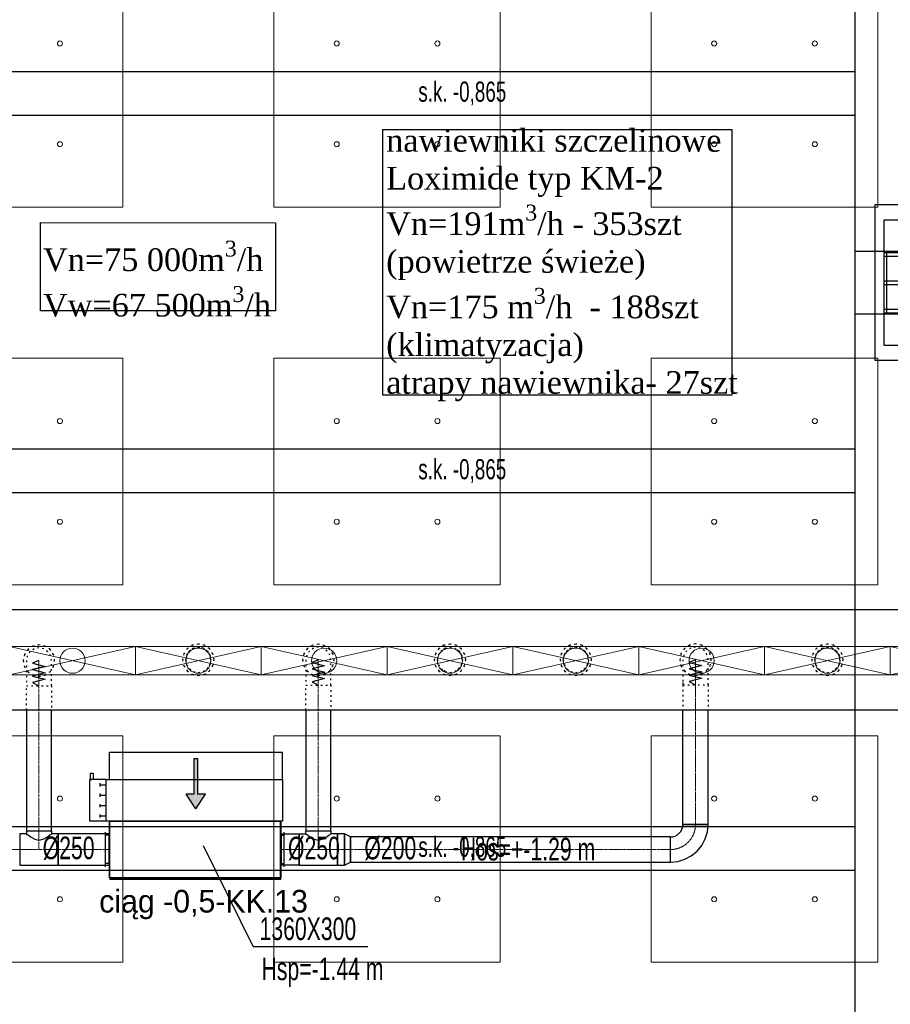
# Model space of a CAD drawing. Header units: centimetres. Extents: x -228435 to 46820, y -89367 to 152985.
# Tile 62 of 252: x -29960 to -23040, y 23266 to 31089. Entities that reach past the tile are written whole.
import ezdxf

# ---------------------------------------------------------------- set-up
doc = ezdxf.new("R2010")
doc.units = ezdxf.units.CM
doc.header["$LTSCALE"] = 50
doc.header["$PDMODE"] = 35
doc.header["$PDSIZE"] = 0.1
for name, pattern in [('CADVENT_CENTERLINE', [9.9, 7.4, -1, 0.5, -1]), ('CADVENT_HIDDEN', [0.8, 0.25, -0.55]), ('Kondygnacja  -0_5$0$HIDDEN', [9.525, 6.35, -3.175]), ('Kondygnacja  -0_5$0$HIDDEN2', [4.7625, 3.175, -1.5875]), ('Osie rzutów$0$DASHDOT2', [12.7, 6.35, -3.175, 0, -3.175])]:
    doc.linetypes.add(name, pattern=pattern)
doc.layers.get('0').update_dxf_attribs({"color": 8})
doc.layers.get('DEFPOINTS').update_dxf_attribs({"color": 8})
for name, color, linetype in [('01-103-Went PP_poziom-0_5$0$L_Nawiew', 3, 'Continuous'), ('bgde-nawiewEXP', 1, 'Continuous'), ('bgde-nawiewHIDDEN', 1, 'Continuous'), ('bgde-tekst', 7, 'Continuous'), ('bgde-wywiewSOL', 5, 'Continuous'), ('bgde_AJ_opis', 7, 'Continuous'), ('Kondygnacja  -0_5$0$ARCH_KONSTR_POWYŻEJ RZUTU', 8, 'Kondygnacja  -0_5$0$HIDDEN'), ('Kondygnacja  -0_5$0$ARCH_KONSTR_POWYŻEJ RZUTU_IST', 8, 'Kondygnacja  -0_5$0$HIDDEN2'), ('Kondygnacja  -0_5$0$ARCH_KONSTRUKCJA_NIEWIDOCZNA', 8, 'Continuous'), ('Kondygnacja  -0_5$0$ARCH_OKŁADZINA', 8, 'Continuous'), ('Kondygnacja  -0_5$0$ARCH_SŁUPY', 8, 'Continuous'), ('Osie rzutów$0$ARCH_INFO_OSIE_IST', 8, 'Osie rzutów$0$DASHDOT2'), ('Osie rzutów$0$ARCH_INFO_OSIE_OPISY_IST', 8, 'Continuous')]:
    doc.layers.add(name, color=color, linetype=linetype)
for name, color, linetype, lineweight in [('bgde-nawiewCEN', 7, 'Continuous', 13), ('bgde_AJ_specyfikacja', 2, 'Continuous', 30), ('bgde_nawiewnik', 11, 'Continuous', 5), ('Kondygnacja  -0_5$0$ARCH_INFO_WYMIARY', 8, 'Continuous', 9), ('SU Lampy kwadratowe  -05$0$ARCH_SUFITY_PODWIESZANE', 8, 'Continuous', 9)]:
    doc.layers.add(name, color=color, linetype=linetype, lineweight=lineweight)
doc.styles.add('Kondygnacja  -0_5$0$BIKTS', font='bikromsw.shx', dxfattribs={"width": 0.8})
doc.styles.add('Kondygnacja  -0_5$0$Romans', font='Romans.shx', dxfattribs={"width": 0.7})
doc.dimstyles.new('Kondygnacja  -0_5$0$Wymiary 1-100', dxfattribs={"dimtxt": 12, "dimasz": 10, "dimexe": 5, "dimexo": 0, "dimgap": 4, "dimtad": 1, "dimrnd": 0.5, "dimzin": 12, "dimdsep": 46, "dimtxsty": 'Kondygnacja  -0_5$0$Romans', "dimblk": 'Kondygnacja  -0_5$0$_Oblique', "dimcen": 10, "dimdle": 10, "dimclrt": 55, "dimazin": 0, "dimtfac": 1, "dimtmove": 1, "dimatfit": 3, "dimfxl": 0, "dimtolj": 1, "dimtzin": 0, "dimarcsym": 0})
pattern_1 = [(45, (-1133.3117, -3177.9858), (-0.6735192, 0.6735192), [])]

# ---------------------------------------------------------------- blocks, each defined once
blk = doc.blocks.new('Osie rzutów')
at = {"layer": 'Osie rzutów$0$ARCH_INFO_OSIE_IST', "ltscale": 10}
for p, q in [((9260, 12510), (9260, 4623.26)), ((4436.04, 7400), (15156.54, 7400))]:
    blk.add_line(p, q, dxfattribs=at)
blk = doc.blocks.new('SU Lampy kwadratowe  -05$0$moduł sufitu')
at = {"layer": 'SU Lampy kwadratowe  -05$0$ARCH_SUFITY_PODWIESZANE'}
for points in [[(60, -60), (240, -60), (240, -240), (60, -240)], [(360, -60), (540, -60), (540, -240), (360, -240)], [(60, -360), (240, -360), (240, -540), (60, -540)], [(360, -360), (540, -360), (540, -540), (360, -540)]]:
    blk.add_lwpolyline(points, close=True, dxfattribs=at)
for centre in [(110, -110), (190, -110), (410, -110), (490, -110), (110, -190), (190, -190), (410, -190), (490, -190), (110, -410), (190, -410), (410, -410), (490, -410), (110, -490), (190, -490), (410, -490), (490, -490)]:
    blk.add_circle(centre, 2, dxfattribs=at)
blk = doc.blocks.new('SU Lampy kwadratowe  -05')
at = {"layer": 'SU Lampy kwadratowe  -05$0$ARCH_SUFITY_PODWIESZANE'}
for points in [[(9320, 7340), (9500, 7340), (9500, 7160), (9320, 7160)], [(9620, 7340), (9800, 7340), (9800, 7160), (9620, 7160)], [(9320, 7040), (9500, 7040), (9500, 6860), (9320, 6860)], [(9620, 7040), (9800, 7040), (9800, 6860), (9620, 6860)]]:
    blk.add_lwpolyline(points, close=True, dxfattribs=at)
for centre in [(9370, 7290), (9450, 7290), (9670, 7290), (9750, 7290), (9370, 7210), (9450, 7210), (9670, 7210), (9750, 7210), (9370, 6990), (9450, 6990), (9670, 6990), (9750, 6990), (9370, 6910), (9450, 6910), (9670, 6910), (9750, 6910)]:
    blk.add_circle(centre, 2, dxfattribs=at)
for p in [(8660, 8000), (9260, 8000), (8660, 7400)]:
    blk.add_blockref('SU Lampy kwadratowe  -05$0$moduł sufitu', p, dxfattribs=at)
blk = doc.blocks.new('Kondygnacja  -0_5$0$_Oblique')
at = {"color": 0, "linetype": 'ByBlock', "lineweight": -2}
blk.add_line((-0.5, -0.5), (0.5, 0.5), dxfattribs=at)
blk = doc.blocks.new('*D152')
at = {"layer": 'DEFPOINTS', "color": 0}
for p in [(-29490, 82605), (-29490, 13059.2), (-30690, 12765)]:
    blk.add_point(p, dxfattribs=at)
at = {"layer": 'Kondygnacja  -0_5$0$ARCH_INFO_WYMIARY', "color": 0, "lineweight": -2}
for p, q in [((-29490, 13067.2), (-29490, 13054.2)), ((-30700, 13059.2), (-29480, 13059.2)), ((-30690, 13051.2), (-30690, 13064.2))]:
    blk.add_line(p, q, dxfattribs=at)
at = {"layer": 'Kondygnacja  -0_5$0$ARCH_INFO_WYMIARY', "color": 0, "lineweight": -2, "xscale": 10, "yscale": 10, "zscale": 10, "rotation": 180}
blk.add_blockref('Kondygnacja  -0_5$0$_Oblique', (-30690, 13059.2), dxfattribs=at)
at = {"layer": 'Kondygnacja  -0_5$0$ARCH_INFO_WYMIARY', "color": 0, "lineweight": -2, "xscale": 10, "yscale": 10, "zscale": 10}
blk.add_blockref('Kondygnacja  -0_5$0$_Oblique', (-29490, 13059.2), dxfattribs=at)
at = {"layer": 'Kondygnacja  -0_5$0$ARCH_INFO_WYMIARY', "color": 55, "insert": (-30090, 13069.2), "char_height": 12, "attachment_point": 5, "style": 'Kondygnacja  -0_5$0$Romans'}
blk.add_mtext('\\A1;1200', dxfattribs=at)
blk = doc.blocks.new('Kondygnacja  -0_5$0$słup_kwadrat')
at = {"layer": 'Kondygnacja  -0_5$0$ARCH_SŁUPY', "lineweight": 40}
h = blk.add_hatch(dxfattribs=at)
h.set_pattern_fill('ANSI31', color=256, scale=0.3, style=0)
h.set_pattern_definition(pattern_1)
h.paths.add_polyline_path([(36, 34), (39, 34), (39, 84), (36, 84)])
h = blk.add_hatch(dxfattribs=at)
h.set_pattern_fill('ANSI31', color=256, scale=0.3, style=0)
h.set_pattern_definition(pattern_1)
h.paths.add_polyline_path([(89, 80), (89, 83), (39, 83), (39, 80)])
h = blk.add_hatch(dxfattribs=at)
h.set_pattern_fill('ANSI31', color=256, scale=0.3, style=0)
h.set_pattern_definition(pattern_1)
h.paths.add_polyline_path([(89, 34), (92, 34), (92, 84), (89, 84)])
h = blk.add_hatch(dxfattribs=at)
h.set_pattern_fill('ANSI31', color=256, scale=0.3, style=0)
h.set_pattern_definition(pattern_1)
h.paths.add_polyline_path([(89, 57.5), (89, 60.5), (39, 60.5), (39, 57.5)])
h = blk.add_hatch(dxfattribs=at)
h.set_pattern_fill('ANSI31', color=256, scale=0.3, style=0)
h.set_pattern_definition(pattern_1)
h.paths.add_polyline_path([(89, 35), (89, 38), (39, 38), (39, 35)])
at = {"layer": 'Kondygnacja  -0_5$0$ARCH_KONSTRUKCJA_NIEWIDOCZNA'}
blk.add_lwpolyline([(119, 109), (119, 9), (9, 9), (9, 109)], close=True, dxfattribs=at)
for points in [[(36, 109), (36, 84)], [(39, 109), (39, 84)], [(62.5, 109), (62.5, 83)], [(65.5, 109), (65.5, 83)], [(89, 109), (89, 84)], [(92, 109), (92, 84)], [(9, 83), (36, 83)], [(9, 80), (36, 80)], [(92, 83), (119, 83)], [(92, 80), (119, 80)], [(9, 60.5), (36, 60.5)], [(9, 57.5), (36, 57.5)], [(92, 60.5), (119, 60.5)], [(92, 57.5), (119, 57.5)], [(9, 38), (36, 38)], [(9, 35), (36, 35)], [(36, 34), (36, 9)], [(39, 34), (39, 9)], [(62.5, 35), (62.5, 9)], [(65.49, 35), (65.49, 9)], [(89, 34), (89, 9)], [(92, 38), (119, 38)], [(92, 35), (119, 35)], [(92, 34), (92, 9)]]:
    blk.add_lwpolyline(points, dxfattribs=at)
at = {"layer": 'Kondygnacja  -0_5$0$ARCH_OKŁADZINA'}
blk.add_lwpolyline([(2, 121), (126, 121), (126, -3), (2, -3)], close=True, dxfattribs=at)
at = {"layer": 'Kondygnacja  -0_5$0$ARCH_SŁUPY', "lineweight": 40}
for p, q in [((39, 60.5), (89, 60.5)), ((89, 57.5), (39, 57.5))]:
    blk.add_line(p, q, dxfattribs=at)
at = {"layer": 'Kondygnacja  -0_5$0$ARCH_SŁUPY', "lineweight": 50, "const_width": 3}
blk.add_lwpolyline([(28.5, 94.5), (99.5, 94.5), (99.5, 23.5), (28.5, 23.5)], close=True, dxfattribs=at)
at = {"layer": 'Kondygnacja  -0_5$0$ARCH_SŁUPY', "lineweight": 40}
for points in [[(36, 84), (39, 84), (39, 34), (36, 34)], [(89, 84), (92, 84), (92, 34), (89, 34)]]:
    blk.add_lwpolyline(points, close=True, dxfattribs=at)
for points in [[(89, 83), (39, 83)], [(39, 80), (89, 80)], [(89, 38), (39, 38)], [(39, 35), (89, 35)]]:
    blk.add_lwpolyline(points, dxfattribs=at)
blk = doc.blocks.new('Kondygnacja  -0_5$0$konstrukcja istniejąca -0.5')
at = {"layer": 'Kondygnacja  -0_5$0$ARCH_KONSTR_POWYŻEJ RZUTU_IST', "ltscale": 10}
for points in [[(9782, 7425), (9782, 8575)], [(9938, 7375), (9782, 7375), (9782, 7425), (9938, 7425), (9938, 7375)], [(9782, 6225), (9782, 7375)], [(8738, 7267.89), (9782, 7267.89)], [(9782, 7232.89), (8738, 7232.89)], [(8738, 6967.89), (9782, 6967.89)], [(9782, 6932.89), (8738, 6932.89)]]:
    blk.add_lwpolyline(points, dxfattribs=at)
at = {"layer": 'Kondygnacja  -0_5$0$ARCH_KONSTR_POWYŻEJ RZUTU_IST', "ltscale": 10, "elevation": 0}
for points in [[(8738, 7567.89), (9782, 7567.89)], [(9782, 7532.89), (8738, 7532.89)], [(9807, 7425), (9807, 7375)]]:
    blk.add_lwpolyline(points, dxfattribs=at)
at = {"layer": 'Kondygnacja  -0_5$0$ARCH_KONSTR_POWYŻEJ RZUTU_IST', "style": 'Kondygnacja  -0_5$0$BIKTS', "width": 0.7}
for p in [(9434.84, 7543.75), (9434.83, 7243.75), (9434.84, 6943.75)]:
    blk.add_text('s.k. -0,865', height=16, dxfattribs=at).set_placement(p)
blk = doc.blocks.new('*D179')
at = {"layer": 'DEFPOINTS', "color": 0}
for p in [(-24020, 81900), (-25165.6, 12687.8), (-24020, 12492.9)]:
    blk.add_point(p, dxfattribs=at)
at = {"layer": 'Kondygnacja  -0_5$0$ARCH_INFO_WYMIARY', "color": 0, "lineweight": -2}
for p, q in [((-25175.6, 12492.9), (-24010, 12492.9)), ((-25165.6, 12500.9), (-25165.6, 12487.9)), ((-24020, 12500.9), (-24020, 12487.9))]:
    blk.add_line(p, q, dxfattribs=at)
at = {"layer": 'Kondygnacja  -0_5$0$ARCH_INFO_WYMIARY', "color": 0, "lineweight": -2, "xscale": 10, "yscale": 10, "zscale": 10, "rotation": 180}
blk.add_blockref('Kondygnacja  -0_5$0$_Oblique', (-25165.6, 12492.9), dxfattribs=at)
at = {"layer": 'Kondygnacja  -0_5$0$ARCH_INFO_WYMIARY', "color": 0, "lineweight": -2, "xscale": 10, "yscale": 10, "zscale": 10}
blk.add_blockref('Kondygnacja  -0_5$0$_Oblique', (-24020, 12492.9), dxfattribs=at)
at = {"layer": 'Kondygnacja  -0_5$0$ARCH_INFO_WYMIARY', "color": 55, "insert": (-24592.8, 12502.9), "char_height": 12, "attachment_point": 5, "style": 'Kondygnacja  -0_5$0$Romans'}
blk.add_mtext('\\A1;1145.5', dxfattribs=at)
blk = doc.blocks.new('*D212')
at = {"layer": 'DEFPOINTS', "color": 0}
for p in [(-30586.3, 81900), (-30681.1, 12489.5), (9064, 12489.5)]:
    blk.add_point(p, dxfattribs=at)
at = {"layer": 'Kondygnacja  -0_5$0$ARCH_INFO_WYMIARY', "color": 0, "lineweight": -2}
for p, q in [((-30673.1, 81900), (-30686.1, 81900)), ((-30681.1, 81910), (-30681.1, 12479.5)), ((-30673.1, 12489.5), (-30686.1, 12489.5))]:
    blk.add_line(p, q, dxfattribs=at)
at = {"layer": 'Kondygnacja  -0_5$0$ARCH_INFO_WYMIARY', "color": 0, "lineweight": -2, "xscale": 10, "yscale": 10, "zscale": 10}
for p, rotation in [((-30681.1, 81900), 90), ((-30681.1, 12489.5), 270)]:
    blk.add_blockref('Kondygnacja  -0_5$0$_Oblique', p, dxfattribs=dict(at, rotation=rotation))
at = {"layer": 'Kondygnacja  -0_5$0$ARCH_INFO_WYMIARY', "color": 55, "insert": (-30691.1, 47194.8), "char_height": 12, "attachment_point": 5, "rotation": 90, "style": 'Kondygnacja  -0_5$0$Romans'}
blk.add_mtext('\\A1;69410.5', dxfattribs=at)
blk = doc.blocks.new('*D217')
at = {"layer": 'DEFPOINTS', "color": 0}
for p in [(-29300, 78695), (-29180, 78395.8), (-29180, 12369.5)]:
    blk.add_point(p, dxfattribs=at)
at = {"layer": 'Kondygnacja  -0_5$0$ARCH_INFO_WYMIARY', "color": 0, "lineweight": -2}
for p, q in [((-29310, 78395.8), (-29170, 78395.8)), ((-29300, 78403.8), (-29300, 78390.8)), ((-29180, 78387.8), (-29180, 78400.8))]:
    blk.add_line(p, q, dxfattribs=at)
at = {"layer": 'Kondygnacja  -0_5$0$ARCH_INFO_WYMIARY', "color": 0, "lineweight": -2, "xscale": 10, "yscale": 10, "zscale": 10, "rotation": 180}
blk.add_blockref('Kondygnacja  -0_5$0$_Oblique', (-29300, 78395.8), dxfattribs=at)
at = {"layer": 'Kondygnacja  -0_5$0$ARCH_INFO_WYMIARY', "color": 0, "lineweight": -2, "xscale": 10, "yscale": 10, "zscale": 10}
blk.add_blockref('Kondygnacja  -0_5$0$_Oblique', (-29180, 78395.8), dxfattribs=at)
at = {"layer": 'Kondygnacja  -0_5$0$ARCH_INFO_WYMIARY', "color": 55, "insert": (-29240, 78405.8), "char_height": 12, "attachment_point": 5, "style": 'Kondygnacja  -0_5$0$Romans'}
blk.add_mtext('\\A1;120', dxfattribs=at)
blk = doc.blocks.new('*D218')
at = {"layer": 'DEFPOINTS', "color": 0}
for p in [(-29180, 78695), (-24020, 12369.5), (-24020, 12070.3)]:
    blk.add_point(p, dxfattribs=at)
at = {"layer": 'Kondygnacja  -0_5$0$ARCH_INFO_WYMIARY', "color": 0, "lineweight": -2}
for p, q in [((-29190, 12070.3), (-24010, 12070.3)), ((-29180, 12078.3), (-29180, 12065.3)), ((-24020, 12078.3), (-24020, 12065.3))]:
    blk.add_line(p, q, dxfattribs=at)
at = {"layer": 'Kondygnacja  -0_5$0$ARCH_INFO_WYMIARY', "color": 0, "lineweight": -2, "xscale": 10, "yscale": 10, "zscale": 10, "rotation": 180}
blk.add_blockref('Kondygnacja  -0_5$0$_Oblique', (-29180, 12070.3), dxfattribs=at)
at = {"layer": 'Kondygnacja  -0_5$0$ARCH_INFO_WYMIARY', "color": 0, "lineweight": -2, "xscale": 10, "yscale": 10, "zscale": 10}
blk.add_blockref('Kondygnacja  -0_5$0$_Oblique', (-24020, 12070.3), dxfattribs=at)
at = {"layer": 'Kondygnacja  -0_5$0$ARCH_INFO_WYMIARY', "color": 55, "insert": (-26600, 12080.3), "char_height": 12, "attachment_point": 5, "style": 'Kondygnacja  -0_5$0$Romans'}
blk.add_mtext('\\A1;5160', dxfattribs=at)
blk = doc.blocks.new('A$C066D7839')
at = {"layer": 'bgde_nawiewnik'}
for p, q in [((-50, -11.15), (-50, 11.15)), ((-50, 11.15), (50, 11.15)), ((-50, -11.15), (50, 11.15)), ((50, -11.15), (-50, 11.15)), ((50, 11.15), (50, -11.15)), ((50, -11.15), (-50, -11.15))]:
    blk.add_line(p, q, dxfattribs=at)
blk.add_circle((0, 0), 10, dxfattribs=at)
blk = doc.blocks.new('A$C5B3E7367')
at = {"layer": '01-103-Went PP_poziom-0_5$0$L_Nawiew'}
h = blk.add_hatch(color=256, dxfattribs=at)
h.paths.add_polyline_path([(215, 704), (215, 674), (331.7, 674), (331.7, 612.1), (445.9, 689), (331.7, 765.9), (331.7, 704)])
h.paths.add_polyline_path([(48.3, 704), (48.3, 674), (215, 674), (215, 704)])
for p, q in [((215, 1525), (165, 1525)), ((165, 1525), (165, 1505)), ((165, 1505), (215, 1505)), ((215, 1400), (215, 1530)), ((545, 1530), (215, 1530)), ((215, 1530), (215, 1515)), ((545, 1400), (545, 1530)), ((243.8, 1452), (268.8, 1452)), ((256.2, 1452), (256.2, 1400)), ((326.2, 1452), (351.2, 1452)), ((338.8, 1452), (338.8, 1400)), ((408.8, 1452), (433.8, 1452)), ((421.2, 1452), (421.2, 1400)), ((491.2, 1452), (516.2, 1452)), ((503.8, 1452), (503.8, 1400)), ((0, 1378), (215, 1378)), ((0, 0), (0, 1378)), ((545, 1400), (215, 1400)), ((215, 1400), (215, 1378)), ((215, 1378), (215, 0)), ((545, 0), (545, 1400)), ((445.9, 689), (331.7, 765.9)), ((331.7, 704), (331.7, 765.9)), ((48.3, 704), (331.7, 704)), ((48.3, 704), (48.3, 674)), ((48.3, 674), (331.7, 674)), ((445.9, 689), (331.7, 612.1)), ((331.7, 612.1), (331.7, 674)), ((215, 0), (0, 0)), ((215, 0), (545, 0))]:
    blk.add_line(p, q, dxfattribs=at)
blk = doc.blocks.new('A$C53CA46B8')
at = {"layer": 'bgde-wywiewSOL'}
for p, q in [((200.4, 481.1), (-249.6, 481.1)), ((-249.6, 481.1), (-249.6, -878.9)), ((112.9, 511.1), (-162.1, 511.1)), ((-137.1, 481.1), (-137.1, 511.1)), ((87.9, 481.1), (87.9, 511.1)), ((200.4, 481.1), (200.4, -878.9)), ((200.4, -878.9), (-249.6, -878.9)), ((112.9, -908.9), (-162.1, -908.9)), ((-137.1, -878.9), (-137.1, -908.9)), ((87.9, -878.9), (87.9, -908.9))]:
    blk.add_line(p, q, dxfattribs=at)
at = {"layer": '01-103-Went PP_poziom-0_5$0$L_Nawiew'}
blk.add_blockref('A$C5B3E7367', (-794.6, -893.9), dxfattribs=at)
blk = doc.blocks.new('*a386')
at = {"layer": 'bgde-tekst'}
blk.add_line((0, 0), (911, 0), dxfattribs=at)

msp = doc.modelspace()

# ---------------------------------------------------------------- linework, layer by layer
at = {"layer": 'bgde-nawiewCEN', "linetype": 'CADVENT_CENTERLINE', "ltscale": 0.06}
for p, q in [((-29806.915, 25996.478), (-29806.915, 25996.952)), ((-29806.915, 25995.352), (-29806.915, 25996.478)), ((-29806.915, 25993.159), (-29806.915, 25995.352)), ((-29806.915, 25989.544), (-29806.915, 25993.159)), ((-29806.915, 25984.152), (-29806.915, 25989.544)), ((-29806.915, 25976.626), (-29806.915, 25984.152)), ((-29806.915, 25966.611), (-29806.915, 25976.626)), ((-27586.534, 26001.804), (-27586.534, 26002.278)), ((-27586.534, 26000.678), (-27586.534, 26001.804)), ((-27586.534, 25998.485), (-27586.534, 26000.678)), ((-27586.534, 25994.871), (-27586.534, 25998.485)), ((-27586.534, 25989.478), (-27586.534, 25994.871)), ((-27586.534, 25981.952), (-27586.534, 25989.478)), ((-27586.534, 25971.937), (-27586.534, 25981.952)), ((-24588.289, 26003.582), (-24588.289, 26004.056)), ((-24588.289, 26002.456), (-24588.289, 26003.582)), ((-24588.289, 26000.263), (-24588.289, 26002.456)), ((-24588.289, 25996.648), (-24588.289, 26000.263)), ((-24588.289, 25991.256), (-24588.289, 25996.648)), ((-24588.289, 25983.73), (-24588.289, 25991.256)), ((-24588.289, 25973.715), (-24588.289, 25983.73)), ((-29806.915, 25953.752), (-29806.915, 25966.611)), ((-29806.915, 25937.692), (-29806.915, 25953.752)), ((-29806.915, 25918.078), (-29806.915, 25937.692)), ((-29806.915, 25894.552), (-29806.915, 25918.078)), ((-27586.534, 25959.078), (-27586.534, 25971.937)), ((-27586.534, 25943.019), (-27586.534, 25959.078)), ((-27586.534, 25923.404), (-27586.534, 25943.019)), ((-27586.534, 25899.878), (-27586.534, 25923.404)), ((-27586.534, 25872.085), (-27586.534, 25899.878)), ((-24588.289, 25960.856), (-24588.289, 25973.715)), ((-24588.289, 25944.797), (-24588.289, 25960.856)), ((-24588.289, 25925.182), (-24588.289, 25944.797)), ((-24588.289, 25901.656), (-24588.289, 25925.182)), ((-24588.289, 25873.863), (-24588.289, 25901.656)), ((-29806.915, 25866.759), (-29806.915, 25894.552)), ((-29806.915, 25815.648), (-29806.915, 25866.759)), ((-27586.534, 25820.974), (-27586.534, 25872.085)), ((-27586.534, 25802.278), (-27586.534, 25820.974)), ((-24588.289, 25822.752), (-24588.289, 25873.863)), ((-24588.289, 25804.056), (-24588.289, 25822.752)), ((-29806.915, 25796.952), (-29806.915, 25815.648)), ((-29806.915, 24645.218), (-29806.915, 25796.952)), ((-27586.534, 24645.218), (-27586.534, 25802.278)), ((-24588.289, 24695.218), (-24588.289, 25804.056)), ((-29806.915, 24645.218), (-29806.915, 24495.218)), ((-27586.534, 24645.218), (-27586.534, 24495.218)), ((-29959.915, 24495.218), (-30062.915, 24495.218)), ((-29959.915, 24495.218), (-29806.915, 24495.218)), ((-29806.915, 24495.218), (-29653.915, 24495.218)), ((-29653.915, 24495.218), (-29247.534, 24495.218)), ((-29243.534, 24495.218), (-29247.534, 24495.218)), ((-27883.534, 24495.218), (-27879.534, 24495.218)), ((-27739.534, 24495.218), (-27879.534, 24495.218)), ((-27586.534, 24495.218), (-27739.534, 24495.218)), ((-27433.534, 24495.218), (-27586.534, 24495.218)), ((-27433.534, 24495.218), (-27330.534, 24495.218)), ((-27330.534, 24495.218), (-24788.289, 24495.218))]:
    msp.add_line(p, q, dxfattribs=at)
msp.add_arc((-24788.289, 24695.218), 200, 270, 0, dxfattribs=at)
at = {"layer": 'bgde-nawiewEXP', "linetype": 'Continuous'}
for points in [[(-40588.801, 26403.234), (10635.702, 26403.234), (10635.702, 25603.234), (-40588.801, 25603.234)], [(-29906.915, 25603.234), (-29906.915, 24620.218)], [(-29906.915, 24645.218), (-29706.915, 24645.218), (-29706.915, 25603.234)], [(-27686.534, 25603.234), (-27686.534, 24645.218), (-27486.534, 24645.218), (-27486.534, 25603.234)], [(-24788.289, 24395.218), (-24729.762, 24400.982), (-24673.484, 24418.054), (-24621.618, 24445.777), (-24576.157, 24483.086), (-24538.848, 24528.547), (-24511.125, 24580.413), (-24494.053, 24636.691), (-24488.289, 24695.218), (-24688.289, 24695.218), (-24688.289, 25603.234)], [(-24788.289, 24395.218), (-24788.289, 24595.218), (-24768.78, 24597.14), (-24750.021, 24602.83), (-24732.732, 24612.071), (-24717.578, 24624.507), (-24705.142, 24639.661), (-24695.901, 24656.95), (-24690.21, 24675.709), (-24688.289, 24695.218), (-24488.289, 24695.218), (-24488.289, 25603.234)], [(-29906.915, 24645.218), (-29706.915, 24645.218), (-29706.915, 24620.218)], [(-27739.534, 24370.218), (-27739.534, 24620.218), (-27686.534, 24620.218), (-27686.534, 24645.218), (-27486.534, 24645.218), (-27486.534, 24620.218), (-27494.146, 24612.606), (-27500.539, 24610.703), (-27515.823, 24595.418), (-27542.28, 24583.606), (-27548.266, 24577.621), (-27586.534, 24566.228), (-27624.802, 24577.621), (-27630.788, 24583.606), (-27657.245, 24595.418), (-27672.53, 24610.703), (-27678.922, 24612.606), (-27686.534, 24620.218)], [(-29247.534, 24370.218), (-29247.534, 24620.218), (-29243.534, 24620.218)], [(-27883.534, 24370.218), (-27879.534, 24370.218), (-27879.534, 24620.218), (-27883.534, 24620.218)], [(-27739.534, 24370.218), (-27433.534, 24370.218), (-27433.534, 24620.218), (-27486.534, 24620.218)], [(-29247.534, 24370.218), (-29243.534, 24370.218)]]:
    msp.add_lwpolyline(points, dxfattribs=at)
for points in [[(-29243.534, 24260.218), (-27883.534, 24260.218), (-27883.534, 24270.218), (-29243.534, 24270.218), (-29243.534, 24720.218), (-27883.534, 24720.218), (-27883.534, 24270.218), (-29243.534, 24270.218)], [(-29959.915, 24370.218), (-29653.915, 24370.218), (-29653.915, 24620.218), (-29706.915, 24620.218), (-29714.527, 24612.606), (-29720.92, 24610.703), (-29736.204, 24595.418), (-29762.661, 24583.606), (-29768.647, 24577.621), (-29806.915, 24566.228), (-29845.184, 24577.621), (-29851.169, 24583.606), (-29877.626, 24595.418), (-29892.911, 24610.703), (-29899.303, 24612.606), (-29906.915, 24620.218), (-29959.915, 24620.218), (-29959.915, 24379.733)], [(-29653.915, 24370.218), (-29247.534, 24370.218), (-29247.534, 24620.218), (-29653.915, 24620.218), (-29653.915, 24379.733)], [(-27879.534, 24370.218), (-27879.534, 24620.218), (-27739.534, 24620.218), (-27739.534, 24370.218)], [(-27433.534, 24370.218), (-27378.691, 24370.218), (-27378.691, 24620.218), (-27433.534, 24620.218), (-27433.534, 24379.733)], [(-27378.691, 24370.218), (-27330.534, 24395.218), (-27330.534, 24595.218), (-27378.691, 24620.218), (-27378.691, 24379.733)], [(-27330.534, 24395.218), (-24788.289, 24395.218), (-24788.289, 24595.218), (-27330.534, 24595.218), (-27330.534, 24402.83)]]:
    msp.add_lwpolyline(points, close=True, dxfattribs=at)
at = {"layer": 'bgde-nawiewHIDDEN', "linetype": 'CADVENT_HIDDEN'}
for points in [[(-29931.915, 25996.952), (-29922.4, 25949.116), (-29895.304, 25908.563), (-29854.751, 25881.467), (-29806.915, 25871.952), (-29759.08, 25881.467), (-29718.527, 25908.563), (-29691.43, 25949.116), (-29681.915, 25996.952), (-29691.43, 26044.787), (-29718.527, 26085.34), (-29759.08, 26112.437), (-29806.915, 26121.952), (-29854.751, 26112.437), (-29895.304, 26085.34), (-29922.4, 26044.787)], [(-29931.915, 25996.952), (-29922.4, 25949.116), (-29895.304, 25908.563), (-29854.751, 25881.467), (-29806.915, 25871.952), (-29759.08, 25881.467), (-29718.527, 25908.563), (-29691.43, 25949.116), (-29681.915, 25996.952), (-29691.43, 26044.787), (-29718.527, 26085.34), (-29759.08, 26112.437), (-29806.915, 26121.952), (-29854.751, 26112.437), (-29895.304, 26085.34), (-29922.4, 26044.787)], [(-28665.003, 26003.234), (-28655.488, 25955.399), (-28628.391, 25914.846), (-28587.838, 25887.749), (-28540.003, 25878.234), (-28492.167, 25887.749), (-28451.614, 25914.846), (-28424.518, 25955.399), (-28415.003, 26003.234), (-28424.518, 26051.069), (-28451.614, 26091.622), (-28492.167, 26118.719), (-28540.003, 26128.234), (-28587.838, 26118.719), (-28628.391, 26091.622), (-28655.488, 26051.069)], [(-28665.003, 26003.234), (-28655.488, 25955.399), (-28628.391, 25914.846), (-28587.838, 25887.749), (-28540.003, 25878.234), (-28492.167, 25887.749), (-28451.614, 25914.846), (-28424.518, 25955.399), (-28415.003, 26003.234), (-28424.518, 26051.069), (-28451.614, 26091.622), (-28492.167, 26118.719), (-28540.003, 26128.234), (-28587.838, 26118.719), (-28628.391, 26091.622), (-28655.488, 26051.069)], [(-28640.003, 26003.234), (-28632.391, 26041.502), (-28610.713, 26073.945), (-28578.271, 26095.622), (-28540.003, 26103.234), (-28501.734, 26095.622), (-28469.292, 26073.945), (-28501.734, 26095.622), (-28540.003, 26103.234), (-28578.271, 26095.622), (-28610.713, 26073.945), (-28632.391, 26041.502)], [(-27711.534, 26002.278), (-27702.019, 25954.443), (-27674.922, 25913.89), (-27634.37, 25886.793), (-27586.534, 25877.278), (-27538.699, 25886.793), (-27498.146, 25913.89), (-27471.049, 25954.443), (-27461.534, 26002.278), (-27471.049, 26050.113), (-27498.146, 26090.666), (-27538.699, 26117.763), (-27586.534, 26127.278), (-27634.37, 26117.763), (-27674.922, 26090.666), (-27702.019, 26050.113)], [(-27711.534, 26002.278), (-27702.019, 25954.443), (-27674.922, 25913.89), (-27634.37, 25886.793), (-27586.534, 25877.278), (-27538.699, 25886.793), (-27498.146, 25913.89), (-27471.049, 25954.443), (-27461.534, 26002.278), (-27471.049, 26050.113), (-27498.146, 26090.666), (-27538.699, 26117.763), (-27586.534, 26127.278), (-27634.37, 26117.763), (-27674.922, 26090.666), (-27702.019, 26050.113)], [(-26665.003, 26003.234), (-26655.488, 25955.399), (-26628.391, 25914.846), (-26587.838, 25887.749), (-26540.003, 25878.234), (-26492.167, 25887.749), (-26451.614, 25914.846), (-26424.518, 25955.399), (-26415.003, 26003.234), (-26424.518, 26051.069), (-26451.614, 26091.622), (-26492.167, 26118.719), (-26540.003, 26128.234), (-26587.838, 26118.719), (-26628.391, 26091.622), (-26655.488, 26051.069)], [(-26665.003, 26003.234), (-26655.488, 25955.399), (-26628.391, 25914.846), (-26587.838, 25887.749), (-26540.003, 25878.234), (-26492.167, 25887.749), (-26451.614, 25914.846), (-26424.518, 25955.399), (-26415.003, 26003.234), (-26424.518, 26051.069), (-26451.614, 26091.622), (-26492.167, 26118.719), (-26540.003, 26128.234), (-26587.838, 26118.719), (-26628.391, 26091.622), (-26655.488, 26051.069)], [(-25665.003, 26003.234), (-25655.488, 25955.399), (-25628.391, 25914.846), (-25587.838, 25887.749), (-25540.003, 25878.234), (-25492.167, 25887.749), (-25451.614, 25914.846), (-25424.518, 25955.399), (-25415.003, 26003.234), (-25424.518, 26051.069), (-25451.614, 26091.622), (-25492.167, 26118.719), (-25540.003, 26128.234), (-25587.838, 26118.719), (-25628.391, 26091.622), (-25655.488, 26051.069)], [(-25665.003, 26003.234), (-25655.488, 25955.399), (-25628.391, 25914.846), (-25587.838, 25887.749), (-25540.003, 25878.234), (-25492.167, 25887.749), (-25451.614, 25914.846), (-25424.518, 25955.399), (-25415.003, 26003.234), (-25424.518, 26051.069), (-25451.614, 26091.622), (-25492.167, 26118.719), (-25540.003, 26128.234), (-25587.838, 26118.719), (-25628.391, 26091.622), (-25655.488, 26051.069)], [(-25640.003, 26003.234), (-25632.391, 25964.966), (-25610.713, 25932.523), (-25578.271, 25910.846), (-25540.003, 25903.234), (-25501.734, 25910.846), (-25469.292, 25932.523), (-25447.615, 25964.966), (-25440.003, 26003.234), (-25447.615, 26041.502), (-25469.292, 26073.945), (-25501.734, 26095.622), (-25540.003, 26103.234), (-25578.271, 26095.622), (-25610.713, 26073.945), (-25632.391, 26041.502)], [(-24713.289, 26004.056), (-24703.774, 25956.22), (-24676.677, 25915.667), (-24636.124, 25888.571), (-24588.289, 25879.056), (-24540.454, 25888.571), (-24499.901, 25915.667), (-24472.804, 25956.22), (-24463.289, 26004.056), (-24472.804, 26051.891), (-24499.901, 26092.444), (-24540.454, 26119.541), (-24588.289, 26129.056), (-24636.124, 26119.541), (-24676.677, 26092.444), (-24703.774, 26051.891)], [(-24713.289, 26004.056), (-24703.774, 25956.22), (-24676.677, 25915.667), (-24636.124, 25888.571), (-24588.289, 25879.056), (-24540.454, 25888.571), (-24499.901, 25915.667), (-24472.804, 25956.22), (-24463.289, 26004.056), (-24472.804, 26051.891), (-24499.901, 26092.444), (-24540.454, 26119.541), (-24588.289, 26129.056), (-24636.124, 26119.541), (-24676.677, 26092.444), (-24703.774, 26051.891)], [(-24688.289, 25804.056), (-24488.289, 25804.056), (-24488.289, 26004.056), (-24495.901, 26042.324), (-24517.578, 26074.767), (-24550.021, 26096.444), (-24588.289, 26104.056), (-24626.557, 26096.444), (-24659, 26074.767), (-24680.677, 26042.324), (-24688.289, 26004.056), (-24688.289, 25822.752)], [(-23665.003, 26003.234), (-23655.488, 25955.399), (-23628.391, 25914.846), (-23587.838, 25887.749), (-23540.003, 25878.234), (-23492.167, 25887.749), (-23451.614, 25914.846), (-23424.518, 25955.399), (-23415.003, 26003.234), (-23424.518, 26051.069), (-23451.614, 26091.622), (-23492.167, 26118.719), (-23540.003, 26128.234), (-23587.838, 26118.719), (-23628.391, 26091.622), (-23655.488, 26051.069)], [(-23665.003, 26003.234), (-23655.488, 25955.399), (-23628.391, 25914.846), (-23587.838, 25887.749), (-23540.003, 25878.234), (-23492.167, 25887.749), (-23451.614, 25914.846), (-23424.518, 25955.399), (-23415.003, 26003.234), (-23424.518, 26051.069), (-23451.614, 26091.622), (-23492.167, 26118.719), (-23540.003, 26128.234), (-23587.838, 26118.719), (-23628.391, 26091.622), (-23655.488, 26051.069)], [(-23640.003, 26003.234), (-23632.391, 25964.966), (-23610.713, 25932.523), (-23578.271, 25910.846), (-23540.003, 25903.234), (-23501.734, 25910.846), (-23469.292, 25932.523), (-23447.615, 25964.966), (-23440.003, 26003.234), (-23447.615, 26041.502), (-23469.292, 26073.945), (-23501.734, 26095.622), (-23540.003, 26103.234), (-23578.271, 26095.622), (-23610.713, 26073.945), (-23632.391, 26041.502)]]:
    msp.add_lwpolyline(points, close=True, dxfattribs=at)
for points in [[(-29906.915, 25603.234), (-29906.915, 25796.952), (-29706.915, 25796.952), (-29706.915, 25996.952), (-29714.527, 26035.22), (-29736.204, 26067.662), (-29768.647, 26089.34), (-29806.915, 26096.952), (-29845.184, 26089.34), (-29877.626, 26067.662), (-29899.303, 26035.22), (-29906.915, 25996.952), (-29906.915, 25796.952), (-29706.915, 25796.952), (-29706.915, 25603.234)], [(-28640.003, 26003.234), (-28632.391, 25964.966), (-28610.713, 25932.523), (-28578.271, 25910.846), (-28540.003, 25903.234), (-28501.734, 25910.846), (-28469.292, 25932.523), (-28447.615, 25964.966), (-28440.003, 26003.234), (-28447.615, 26041.502), (-28469.292, 26073.945), (-28447.615, 26041.502), (-28440.003, 26003.234), (-28447.615, 25964.966)], [(-28447.615, 26041.502), (-28469.292, 26073.945)], [(-27686.534, 25603.234), (-27686.534, 25802.278), (-27486.534, 25802.278), (-27486.534, 26002.278), (-27494.146, 26040.546), (-27515.823, 26072.989), (-27548.266, 26094.666), (-27586.534, 26102.278), (-27624.802, 26094.666), (-27657.245, 26072.989), (-27678.922, 26040.546), (-27686.534, 26002.278), (-27686.534, 25802.278), (-27486.534, 25802.278), (-27486.534, 25603.234)], [(-26640.003, 26003.234), (-26632.391, 26041.502), (-26610.713, 26073.945), (-26578.271, 26095.622), (-26540.003, 26103.234), (-26501.734, 26095.622), (-26469.292, 26073.945), (-26447.615, 26041.502), (-26469.292, 26073.945)], [(-26640.003, 26003.234), (-26632.391, 26041.502), (-26610.713, 26073.945), (-26578.271, 26095.622)], [(-26578.271, 26095.622), (-26610.713, 26073.945)], [(-26578.271, 26095.622), (-26540.003, 26103.234), (-26501.734, 26095.622), (-26469.292, 26073.945)], [(-26469.292, 26073.945), (-26501.734, 26095.622)], [(-26469.292, 26073.945), (-26447.615, 26041.502)], [(-25640.003, 26003.234), (-25632.391, 26041.502), (-25610.713, 26073.945), (-25578.271, 26095.622), (-25540.003, 26103.234), (-25501.734, 26095.622), (-25469.292, 26073.945), (-25447.615, 26041.502), (-25440.003, 26003.234), (-25447.615, 25964.966), (-25469.292, 25932.523)], [(-25469.292, 26073.945), (-25501.734, 26095.622)], [(-23640.003, 26003.234), (-23632.391, 26041.502), (-23610.713, 26073.945), (-23578.271, 26095.622), (-23540.003, 26103.234), (-23501.734, 26095.622), (-23469.292, 26073.945), (-23447.615, 26041.502)], [(-23469.292, 26073.945), (-23501.734, 26095.622)], [(-23447.615, 26041.502), (-23469.292, 26073.945)], [(-28640.003, 26003.234), (-28632.391, 25964.966), (-28610.713, 25932.523), (-28578.271, 25910.846), (-28540.003, 25903.234), (-28501.734, 25910.846), (-28469.292, 25932.523), (-28447.615, 25964.966)], [(-28447.615, 25964.966), (-28440.003, 26003.234)], [(-26640.003, 26003.234), (-26632.391, 25964.966), (-26610.713, 25932.523), (-26578.271, 25910.846), (-26540.003, 25903.234), (-26501.734, 25910.846), (-26469.292, 25932.523), (-26447.615, 25964.966), (-26440.003, 26003.234), (-26447.615, 26041.502), (-26440.003, 26003.234), (-26447.615, 25964.966), (-26469.292, 25932.523)], [(-26640.003, 26003.234), (-26632.391, 25964.966), (-26610.713, 25932.523), (-26578.271, 25910.846)], [(-25640.003, 26003.234), (-25632.391, 25964.966), (-25610.713, 25932.523), (-25578.271, 25910.846), (-25540.003, 25903.234), (-25501.734, 25910.846), (-25469.292, 25932.523)], [(-23640.003, 26003.234), (-23632.391, 25964.966), (-23610.713, 25932.523), (-23578.271, 25910.846), (-23540.003, 25903.234), (-23501.734, 25910.846), (-23469.292, 25932.523)], [(-23447.615, 26041.502), (-23440.003, 26003.234), (-23447.615, 25964.966), (-23469.292, 25932.523)], [(-28447.615, 25964.966), (-28469.292, 25932.523)], [(-26578.271, 25910.846), (-26610.713, 25932.523)], [(-26578.271, 25910.846), (-26540.003, 25903.234), (-26501.734, 25910.846), (-26469.292, 25932.523)], [(-26469.292, 25932.523), (-26501.734, 25910.846)], [(-26469.292, 25932.523), (-26447.615, 25964.966)], [(-25469.292, 25932.523), (-25501.734, 25910.846)], [(-25469.292, 25932.523), (-25447.615, 25964.966)], [(-23469.292, 25932.523), (-23501.734, 25910.846)], [(-23469.292, 25932.523), (-23447.615, 25964.966)], [(-24688.289, 25804.056), (-24488.289, 25804.056), (-24488.289, 25603.234)], [(-24688.289, 25804.056), (-24688.289, 25603.234)], [(-29243.534, 24370.218), (-29243.534, 24620.218)], [(-27883.534, 24370.218), (-27883.534, 24620.218)]]:
    msp.add_lwpolyline(points, dxfattribs=at)
at = {"layer": 'bgde-nawiewHIDDEN'}
for points in [[(-29806.915, 25996.952), (-29856.915, 25975.654), (-29756.915, 25950.292), (-29856.915, 25925.072), (-29756.915, 25899.787), (-29856.915, 25874.252), (-29756.915, 25848.893), (-29856.915, 25823.434), (-29806.915, 25796.952)], [(-28540.003, 26003.234), (-28540.003, 26003.234)], [(-27586.534, 26002.278), (-27636.534, 25980.98), (-27536.534, 25955.619), (-27636.534, 25930.398), (-27536.534, 25905.113), (-27636.534, 25879.578), (-27536.534, 25854.219), (-27636.534, 25828.76), (-27586.534, 25802.278)], [(-26540.003, 26003.234), (-26540.003, 26003.234)], [(-25540.003, 26003.234), (-25540.003, 26003.234)], [(-24588.289, 26004.056), (-24638.289, 25982.758), (-24538.289, 25957.396), (-24638.289, 25932.176), (-24538.289, 25906.891), (-24638.289, 25881.356), (-24538.289, 25855.997), (-24638.289, 25830.538), (-24588.289, 25804.056)], [(-23540.003, 26003.234), (-23540.003, 26003.234)]]:
    msp.add_lwpolyline(points, dxfattribs=at)
at = {"layer": 'bgde-tekst', "elevation": 1920}
msp.add_lwpolyline([(-28103.44, 23725.961), (-28497.791, 24523.772), (-28497.791, 24523.772)], dxfattribs=at)
at = {"layer": 'bgde_AJ_opis', "elevation": 1920}
for points in [[(-27074.693, 30216.504), (-24298.338, 30216.504), (-24298.338, 28106.559), (-27074.693, 28106.559)], [(-29794.605, 29477.027), (-27927.178, 29476.281), (-27927.178, 28774.816), (-29794.605, 28775.562)]]:
    msp.add_lwpolyline(points, close=True, dxfattribs=at)

# ---------------------------------------------------------------- block references
at = {"layer": '01-103-Went PP_poziom-0_5$0$L_Nawiew', "xscale": 10, "yscale": 10, "zscale": 10}
for p in [(-29540, 25996.041, -1152.817), (-28540, 25996.041, -1152.817), (-27540, 25996.041, -1152.817), (-26540, 25996.041, -1152.817), (-25540, 25996.041, -1152.817), (-24540, 25996.041, -1152.817), (-23540, 25996.041, -1152.817), (-22540, 25996.041, -1152.817)]:
    msp.add_blockref('A$C066D7839', p, dxfattribs=at)
at = {"layer": '01-103-Went PP_poziom-0_5$0$L_Nawiew', "xscale": -1, "rotation": 90}
msp.add_blockref('A$C53CA46B8', (-28765.91, 24471.522, 210.499), dxfattribs=at)
at = {"layer": 'bgde-tekst'}
msp.add_blockref('*a386', (-28103.44, 23725.961, 1920), dxfattribs=at)
at = {"layer": 'Kondygnacja  -0_5$0$ARCH_KONSTR_POWYŻEJ RZUTU', "xscale": 10, "yscale": 10, "zscale": 10}
msp.add_blockref('Kondygnacja  -0_5$0$konstrukcja istniejąca -0.5', (-121140, -45000), dxfattribs=at)
at = {"layer": 'Kondygnacja  -0_5$0$ARCH_SŁUPY', "xscale": 10, "yscale": 10, "zscale": 10}
msp.add_blockref('Kondygnacja  -0_5$0$słup_kwadrat', (-23180, 28410), dxfattribs=at)
at = {"layer": 'Osie rzutów$0$ARCH_INFO_OSIE_OPISY_IST', "xscale": 10, "yscale": 10, "zscale": 10}
msp.add_blockref('Osie rzutów', (-121140, -45000), dxfattribs=at)
at = {"layer": 'SU Lampy kwadratowe  -05$0$ARCH_SUFITY_PODWIESZANE', "xscale": 10, "yscale": 10, "zscale": 10}
msp.add_blockref('SU Lampy kwadratowe  -05', (-121140, -45000), dxfattribs=at)

# ---------------------------------------------------------------- texts
at = {"layer": 'bgde-tekst', "width": 0.7}
for s, p in [('%%c250', (-29776.813, 24418.715, 630)), ('%%c250', (-27827.171, 24417.365, 630)), ('%%c200', (-27220.052, 24417.683, 1920)), ('Hos=+-1.29 m ', (-26452.978, 24409.011, 1920)), ('1360X300', (-28053.44, 23775.961, 1920)), ('Hsp=-1.44 m ', (-28037.688, 23457.635, 1920))]:
    msp.add_text(s, height=180, dxfattribs=at).set_placement(p)
at = {"layer": 'bgde_AJ_opis', "char_height": 180, "attachment_point": 1}
for s, insert, width in [('\\A1;{\\fTimes New Roman|b0|i0|c238|p18;nawiewniki szczelinowe Loximide typ KM-2\\PVn=191m\\H0.7X;\\S3^ ;\\H1.429X;/h - 353szt (powietrze świeże)\\PVn=175 m\\H0.7X;\\S3^ ;\\H1.429X;/h  - 188szt\\P(klimatyzacja)\\P\\H0.9997X;atrapy nawiewnika- 27szt}', (-27046.802, 30219.975, 1920), 2781.76023), ('\\A1;{\\fTimes New Roman|b0|i0|c238|p18;Vn=75 000m\\H0.7x;\\S3^ ;\\H1.4286x;/h\\PVw=\\H0.99998x;67 500m\\H0.7x;\\S3^ ;\\H1.4286x;/h}', (-29774.427, 29333.467, 1920), 2010.79831)]:
    msp.add_mtext(s, dxfattribs=dict(at, insert=insert, width=width))
at = {"layer": 'bgde_AJ_specyfikacja', "insert": (-29328.095, 24174.781, 630), "char_height": 180, "width": 1750.96649, "attachment_point": 1}
msp.add_mtext('ciąg -0,5-KK.13', dxfattribs=at)

# ---------------------------------------------------------------- dimensions: what is measured, and where the dimension line sits
at = {"layer": 'Kondygnacja  -0_5$0$ARCH_INFO_WYMIARY'}
for base, p1, p2, picture, middle in [((-29490, 13059.178), (-30690, 12765), (-29490, 82605), '*D152', (-30090, 13069.178)), ((-24020, 12492.917), (-25165.562, 12687.772), (-24020, 81900), '*D179', (-24592.781, 12502.917)), ((-29180, 78395.805), (-29300, 78695), (-29180, 12369.5), '*D217', (-29240, 78405.805)), ((-24020, 12070.305), (-29180, 78695), (-24020, 12369.5), '*D218', (-26600, 12080.305))]:
    dim = msp.add_linear_dim(base=base, p1=p1, p2=p2, dimstyle='Kondygnacja  -0_5$0$Wymiary 1-100', dxfattribs=at)
    dim.commit()
    dim.dimension.update_dxf_attribs({"geometry": picture, "text_midpoint": middle})
dim = msp.add_linear_dim(base=(-30681.114, 12489.5), p1=(-30586.301, 81900), p2=(9064, 12489.5), angle=90, dimstyle='Kondygnacja  -0_5$0$Wymiary 1-100', dxfattribs=at)
dim.commit()
dim.dimension.update_dxf_attribs({"geometry": '*D212', "text_midpoint": (-30691.114, 47194.75)})

doc.saveas('drawing.dxf')
